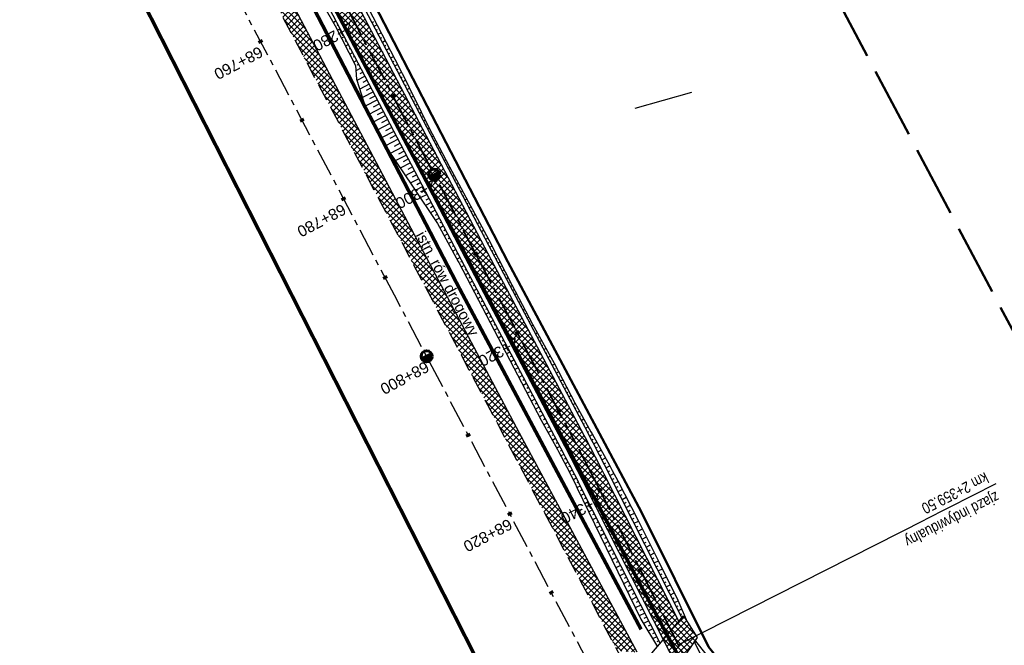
# Model space of a CAD drawing. Header units: metres. Extents: x 7529615 to 7533751, y 5721195 to 5727898.
# Tile 63 of 138: x 7530743 to 7530853, y 5725713 to 5725784. Entities that reach past the tile are written whole.
import ezdxf

# ---------------------------------------------------------------- set-up
doc = ezdxf.new("R2010")
doc.units = ezdxf.units.M
for name, pattern in [('CENTER', [50.8, 31.75, -6.35, 6.35, -6.35]), ('CENTER2', [28.575, 19.05, -3.175, 3.175, -3.175]), ('HIDDEN', [9.525, 6.35, -3.175]), ('L_0_09', [2.5, 2, -0.5])]:
    doc.linetypes.add(name, pattern=pattern)
for name, color, linetype in [('C-DROGI-SYTUACJA-ETYKIETY', 7, 'Continuous'), ('D-hatch-pobocza', 131, 'Continuous'), ('D-hatch-zjazdy-BA', 244, 'Continuous'), ('D-pobocza', 60, 'Continuous'), ('D-rowy', 160, 'Continuous'), ('D-skarpa', 2, 'Continuous'), ('D-skarpa-kreskowanie', 2, 'Continuous')]:
    doc.layers.add(name, color=color, linetype=linetype)
for name, color, linetype, lineweight, true_color in [('D-hatch-ciag-pieszo-rowerowy', 7, 'Continuous', 13, 0xff9f80), ('D-linia-podzialowa-ZRID', 7, 'Continuous', 50, 0x40ff00), ('D-podzialy-dzialek-etap-III', 7, 'Continuous', 30, 0xff0040), ('zakres-mdcp', 7, 'L_0_09', 50, 0xff05ff)]:
    doc.layers.add(name, color=color, linetype=linetype, lineweight=lineweight, true_color=true_color)
for name, color, linetype, lineweight in [('D-krawędzie', 3, 'Continuous', 30), ('D-obrzeża', 2, 'Continuous', 30), ('D-opisy', 2, 'Continuous', 30), ('D-oś', 2, 'CENTER', 30), ('D-pas-drogowy', 7, 'HIDDEN', 50), ('D-zjazdy', 202, 'Continuous', 30), ('D-zjazdy-opis', 202, 'Continuous', 30)]:
    doc.layers.add(name, color=color, linetype=linetype, lineweight=lineweight)
doc.layers.add('poprzeczki', color=7, linetype='Continuous', true_color=0x0000c7)
doc.styles.add('2mm08', font='arial.ttf', dxfattribs={"width": 0.8})
doc.styles.get("Standard").update_dxf_attribs({"font": 'arial.ttf'})
pattern_1 = [(45, (0, 0), (-0.33675960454, 0.33675960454), []), (135, (0, 0), (-0.33675960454, -0.33675960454), [])]

# ---------------------------------------------------------------- blocks, each defined once
blk = doc.blocks.new('kilometraz')
at = {"linetype": 'ByBlock', "lineweight": -2}
blk.add_hatch(color=0, dxfattribs=at).paths.add_polyline_path([(0, -0.28125, 0.41421356), (0.28125, 0, 0.41421356), (0, 0.28125)])
at = {"color": 0, "linetype": 'ByBlock', "lineweight": -2}
blk.add_line((0, 0.28125), (0, -0.28125), dxfattribs=at)
blk.add_circle((0, 0), 0.28125, dxfattribs=at)
blk = doc.blocks.new('AeccTickLine')
at = {"color": 0, "linetype": 'ByBlock', "lineweight": -2}
blk.add_line((0, 1), (0, -1), dxfattribs=at)

msp = doc.modelspace()

# ---------------------------------------------------------------- hatches: boundary and pattern name
at = {"layer": 'D-hatch-ciag-pieszo-rowerowy'}
h = msp.add_hatch(dxfattribs=at)
h.set_pattern_fill('ANSI37', color=256, scale=0.15, style=0)
h.set_pattern_definition(pattern_1)
edge = h.paths.add_edge_path()
edge.add_line((7530776.607, 5725790.321), (7530759.629, 5725822.461))
edge.add_line((7530759.629, 5725822.461), (7530758.52, 5725821.884))
edge.add_line((7530758.52, 5725821.884), (7530775.501, 5725789.739))
edge.add_line((7530775.501, 5725789.739), (7530792.729, 5725756.833))
edge.add_line((7530792.729, 5725756.833), (7530803.873, 5725735.729))
edge.add_arc((7530538.588, 5725595.643), 300, 26.89726, 27.8367, ccw=False)
edge.add_line((7530806.134, 5725731.361), (7530814.971, 5725713.941))
edge.add_line((7530814.971, 5725713.941), (7530815.845, 5725714.98))
edge.add_line((7530815.845, 5725714.98), (7530807.239, 5725731.945))
edge.add_arc((7530539.694, 5725596.227), 300, 26.89728, 27.8367)
edge.add_line((7530804.978, 5725736.313), (7530793.835, 5725757.415))
edge.add_line((7530793.835, 5725757.415), (7530776.607, 5725790.321))
edge = h.paths.add_edge_path()
edge.add_line((7530816.037, 5725715.208), (7530816.72, 5725716.019))
edge.add_line((7530816.72, 5725716.019), (7530808.345, 5725732.528))
edge.add_arc((7530540.799, 5725596.81), 300, 26.89731, 27.8367)
edge.add_line((7530806.084, 5725736.896), (7530794.941, 5725757.997))
edge.add_line((7530794.941, 5725757.997), (7530777.714, 5725790.903))
edge.add_line((7530777.714, 5725790.903), (7530760.738, 5725823.038))
edge.add_line((7530760.738, 5725823.038), (7530759.629, 5725822.461))
edge.add_line((7530759.629, 5725822.461), (7530776.607, 5725790.321))
edge.add_line((7530776.607, 5725790.321), (7530793.835, 5725757.415))
edge.add_line((7530793.835, 5725757.415), (7530804.978, 5725736.313))
edge.add_arc((7530539.694, 5725596.227), 300, 26.89728, 27.8367, ccw=False)
edge.add_line((7530807.239, 5725731.945), (7530815.845, 5725714.98))
edge.add_line((7530815.845, 5725714.98), (7530816.037, 5725715.208))
at = {"layer": 'D-hatch-pobocza'}
h = msp.add_hatch(dxfattribs=at)
h.set_pattern_fill('ANSI37', color=256, scale=0.15, style=0)
h.set_pattern_definition(pattern_1)
h.paths.add_polyline_path([(7530720.98, 5725884.44), (7530708.37, 5725908.34), (7530695.8, 5725932.28), (7530687.36, 5725949.02), (7530675.51, 5725970.87), (7530663.29, 5725994.02), (7530649.63, 5726020.19), (7530635.9, 5726046.17), (7530600.685, 5726114.059), (7530599.743, 5726113.515), (7530641.555, 5726032.008), (7530660.961, 5725995.07), (7530689.128, 5725941.54), (7530707.336, 5725907.032), (7530725.256, 5725873.093), (7530743.97, 5725837.654), (7530770.527, 5725787.119), (7530787.864, 5725754.267), (7530809.813, 5725712.702), (7530812.028, 5725712.541), (7530798.84, 5725737.15), (7530787.35, 5725758.8), (7530776.05, 5725780.2), (7530760.43, 5725809.79), (7530749.22, 5725830.63), (7530733.52, 5725861.06)])
at = {"layer": 'D-hatch-zjazdy-BA'}
h = msp.add_hatch(dxfattribs=at)
h.set_pattern_fill('ANSI37', color=256, scale=0.15, style=0)
h.set_pattern_definition(pattern_1)
h.paths.add_polyline_path([(7530817.229, 5725716.623), (7530814.971, 5725713.941), (7530816.527, 5725710.873), (7530818.77, 5725714.21)])

# ---------------------------------------------------------------- linework, layer by layer
at = {"layer": 'D-krawędzie', "linetype": 'HIDDEN', "ltscale": 0.3, "flags": 128}
msp.add_lwpolyline([(7530572.01, 5726166.06), (7530620.381, 5726072.761), (7530641.555, 5726032.008), (7530660.961, 5725995.07), (7530689.128, 5725941.54), (7530707.336, 5725907.032), (7530725.256, 5725873.093), (7530743.97, 5725837.654), (7530770.527, 5725787.119), (7530787.864, 5725754.267), (7530809.898, 5725712.542), (7530824.739, 5725684.389), (7530840.856, 5725653.693), (7530860.675, 5725616.154), (7530865.283, 5725607.394), (7530878.05, 5725583.08), (7530918.172, 5725507.178), (7530950.163, 5725446.305), (7530993.419, 5725364.265), (7531022.766, 5725308.719), (7531053.81, 5725249.872), (7531081.166, 5725197.875), (7531103.902, 5725154.541), (7531128.123, 5725108.448), (7531149.3, 5725068.25), (7531167.38, 5725033.767), (7531197.165, 5724976.988), (7531228.151, 5724918.034), (7531253.153, 5724870.491), (7531286.796, 5724806.654), (7531306.74, 5724768.665), (7531335.094, 5724714.652), (7531357.319, 5724672.439), (7531373.645, 5724641.454), (7531392.162, 5724605.999), (7531418.48, 5724555.853), (7531439.727, 5724515.582), (7531468.399, 5724461.077), (7531491.782, 5724416.528), (7531531.99, 5724339.833), (7531557.227, 5724291.659), (7531569.852, 5724267.577), (7531591.376, 5724226.548), (7531610.004, 5724191.103), (7531616.883, 5724177.999), (7531629.985, 5724153.025), (7531641.007, 5724132.022), (7531664.906, 5724087.617), (7531677.644, 5724064.786), (7531683.112, 5724054.988), (7531686.753, 5724048.18), (7531695.448, 5724031.697), (7531703.749, 5724015.917), (7531709.214, 5724005.514), (7531719.389, 5723986.147), (7531726.295, 5723973), (7531732.741, 5723960.736), (7531735.13, 5723956.19)], dxfattribs=at)
at = {"layer": 'D-linia-podzialowa-ZRID', "color": 12, "ltscale": 15, "true_color": 0xc70000}
msp.add_lwpolyline([(7530735.223, 5725875.667), (7530752.504, 5725842.155), (7530778.311, 5725793.501), (7530797.5, 5725756.382), (7530812.519, 5725728.289), (7530820.039, 5725713.16), (7530822.422, 5725710.194), (7530833.155, 5725688.801), (7530849.629, 5725656.159), (7530867.983, 5725621.964), (7530872.63, 5725612.888), (7530880.354, 5725597.595), (7530883.839, 5725593.389), (7530891.782, 5725587.763), (7530895.039, 5725584.281), (7530897.034, 5725580.941), (7530900.952, 5725579.946), (7530904.81, 5725571.977)], dxfattribs=at)
at = {"layer": 'D-obrzeża'}
for points in [[(7530816.72, 5725716.019), (7530808.345, 5725732.528, 0.0040989), (7530806.084, 5725736.896), (7530794.941, 5725757.997), (7530777.714, 5725790.903), (7530751.046, 5725841.385), (7530732.331, 5725876.827), (7530714.412, 5725910.765), (7530696.206, 5725945.269), (7530668.046, 5725998.784), (7530664.91, 5726005.014, 0.0051496), (7530662.075, 5726010.504), (7530653.608, 5726026.493, -0.0051496), (7530650.772, 5726031.983), (7530642.155, 5726049.099), (7530627.426, 5726076.939), (7530607.073, 5726115.582, 0.0171909), (7530603.662, 5726121.551), (7530600.461, 5726126.731, -0.2231736), (7530600.17, 5726129.266), (7530602.624, 5726136.556), (7530601.532, 5726138.658)], [(7530597.423, 5726127.912, 0.123992), (7530598.087, 5726125.817), (7530601.49, 5726120.31, -0.0171909), (7530604.901, 5726114.341), (7530625.206, 5726075.789), (7530639.927, 5726047.965), (7530648.54, 5726030.859, 0.0051496), (7530651.375, 5726025.369), (7530659.842, 5726009.38, -0.0051496), (7530662.677, 5726003.89), (7530665.83, 5725997.628), (7530693.994, 5725944.104), (7530712.201, 5725909.598), (7530730.12, 5725875.66), (7530748.836, 5725840.217), (7530775.501, 5725789.739), (7530792.729, 5725756.833), (7530803.873, 5725735.729, -0.0040991), (7530806.134, 5725731.361), (7530819.007, 5725705.983)]]:
    msp.add_lwpolyline(points, format="xyb", dxfattribs=at)
at = {"layer": 'D-oś', "ltscale": 0.1}
msp.add_lwpolyline([(7530915.075, 5725505.546), (7530874.954, 5725581.449), (7530862.185, 5725605.765), (7530857.579, 5725614.523), (7530837.759, 5725652.063), (7530821.642, 5725682.76), (7530806.803, 5725710.907), (7530784.769, 5725752.633), (7530767.43, 5725785.489), (7530740.873, 5725836.023), (7530722.161, 5725871.458), (7530704.24, 5725905.399), (7530686.032, 5725939.909), (7530657.862, 5725993.442), (7530638.453, 5726030.387), (7530594.845, 5726110.895), (7530594.845, 5726110.895), (7530594.845, 5726110.895), (7530540.21, 5726214.45)], dxfattribs=at)
at = {"layer": 'D-oś', "linetype": 'CENTER2', "lineweight": 35, "ltscale": 0.2}
msp.add_lwpolyline([(7530731.225, 5725876.244), (7530749.941, 5725840.801), (7530776.607, 5725790.321), (7530793.835, 5725757.415), (7530804.978, 5725736.313, -0.004099), (7530807.239, 5725731.945), (7530820.113, 5725706.566), (7530830.27, 5725687.299), (7530846.387, 5725656.605), (7530866.204, 5725619.068), (7530877.76, 5725597.076, 0.1335356), (7530884.909, 5725589.392), (7530887.484, 5725587.792, -0.1336076), (7530894.636, 5725580.102), (7530904.4, 5725561.506, -0.1127731)], format="xyb", dxfattribs=at)
at = {"layer": 'D-pas-drogowy', "ltscale": 0.2, "flags": 128}
msp.add_lwpolyline([(7531633.019, 5724182.834, 0.4, 0.4, 0), (7531617.559, 5724211.608, 0.4, 0.4, 0), (7531566.784, 5724302.736, 0.4, 0.4, 0), (7531538.419, 5724356.47, 0.4, 0.4, 0), (7531526.32, 5724379.39, 0.4, 0.4, 0), (7531516.102, 5724393.607, 0.4, 0.4, 0.0014851), (7531513.78, 5724396.838, 0.4, 0.4, 0), (7531501.87, 5724413.41, 0.4, 0.4, 0), (7531474.926, 5724464.508, 0.4, 0.4, 0), (7531446.2, 5724518.992, 0.4, 0.4, 0), (7531424.962, 5724559.262, 0.4, 0.4, 0), (7531398.444, 5724609.566, 0.4, 0.4, 0), (7531379.647, 5724645.216, 0.4, 0.4, 0), (7531365.23, 5724672.56, 0.4, 0.4, 0), (7531341.306, 5724717.915, 0.4, 0.4, 0), (7531312.9, 5724771.789, 0.4, 0.4, 0), (7531292.591, 5724810.307, 0.4, 0.4, 0), (7531259.392, 5724873.271, 0.4, 0.4, 0), (7531233.74, 5724921.923, 0.4, 0.4, 0), (7531203.073, 5724980.092, 0.4, 0.4, 0), (7531173.471, 5725036.225, 0.4, 0.4, 0), (7531168.27, 5725046.09, 0.4, 0.4, 0), (7531172.29, 5725062.58, 0.4, 0.4, 0), (7531166.31, 5725074.58, 0.4, 0.4, 0), (7531150.32, 5725079.6, 0.4, 0.4, 0), (7531141.5, 5725096.43, 0.4, 0.4, 0), (7531109.312, 5725157.814, 0.4, 0.4, 0), (7531086.641, 5725201.048, 0.4, 0.4, 0), (7531059.198, 5725253.384, 0.4, 0.4, 0), (7531028.207, 5725312.489, 0.4, 0.4, 0), (7530999.105, 5725367.99, 0.4, 0.4, 0), (7530956.248, 5725449.725, 0.4, 0.4, 0), (7530924.398, 5725510.464, 0.4, 0.4, 0), (7530897.51, 5725561.74, 0.4, 0.4, 0), (7530894.46, 5725566.14, 0.4, 0.4, 0), (7530892.16, 5725570.49, 0.4, 0.4, 0), (7530869.363, 5725613.307, 0.4, 0.4, 0), (7530861.694, 5725627.705, 0.4, 0.4, 0), (7530852.74, 5725644.52, 0.4, 0.4, 0), (7530831.51, 5725684.2, 0.4, 0.4, 0), (7530811.13, 5725722.52, 0.4, 0.4, 0), (7530792.348, 5725757.941, 0.4, 0.4, 0), (7530768.03, 5725803.8, 0.4, 0.4, 0), (7530748.769, 5725840.179, 0.4, 0.4, 0), (7530727.7, 5725879.97, 0.4, 0.4, 0), (7530712.098, 5725909.545, 0.4, 0.4, 0), (7530693.644, 5725944.645, 0.4, 0.4, 0), (7530665.702, 5725997.539, 0.4, 0.4, 0), (7530641.76, 5726042.88, 0.4, 0.4, 0), (7530616.5, 5726091.48, 0.4, 0.4, 0), (7530604.628, 5726114.32, 0.4, 0.4, -0.0077628), (7530602.5, 5726118.43, 0.4, 0.4, 0), (7530603.992, 5726123.395, 0.4, 0.4, 0), (7530606.53, 5726131.84, 0.4, 0.4, 0), (7530603.27, 5726136.83, 0.4, 0.4, 0), (7530593.776, 5726151.369, 0.4, 0.4, 0), (7530590.203, 5726156.84, 0.4, 0.4, 0), (7530583.3, 5726167.41, 0.4, 0.4, 0), (7530580.578, 5726170.428, 0.4, 0.4, 0), (7530575.85, 5726175.67, 0.4, 0.4, 0), (7530569.01, 5726186.66, 0.4, 0.4, 0), (7530562.555, 5726199.189, 0.4, 0.4, 0), (7530555.67, 5726211.39, 0.4, 0.4, 0), (7530548.29, 5726224.23, 0.4, 0.4, 0), (7530540.58, 5726237.71, 0.4, 0.4, 0), (7530532.68, 5726252.65, 0.4, 0.4, 0), (7530524.06, 5726269.35, 0.4, 0.4, 0), (7530502.82, 5726309.91, 0.4, 0.4, 0), (7530488.83, 5726336.63, 0.4, 0.4, 0), (7530466.03, 5726380.16, 0.4, 0.4, 0), (7530438.47, 5726432.77, 0.4, 0.4, 0), (7530424.53, 5726459.09, 0.4, 0.4, 0), (7530401.63, 5726502.97, 0.4, 0.4, 0), (7530383.38, 5726538.06, 0.4, 0.4, 0), (7530353.97, 5726593.52, 0.4, 0.4, 0), (7530338.47, 5726622.74, 0.4, 0.4, 0), (7530322.01, 5726653.88, 0.4, 0.4, 0), (7530297.54, 5726700.33, 0.4, 0.4, 0), (7530287.38, 5726719.6, 0.4, 0.4, 0), (7530285.95, 5726722.316, 0.4, 0.4, 0), (7530280.26, 5726733.12, 0.4, 0.4, 0), (7530266.73, 5726758.74, 0.4, 0.4, 0), (7530260.42, 5726770.47, 0.4, 0.4, 0), (7530253.25, 5726783.82, 0.4, 0.4, 0), (7530244.95, 5726799.33, 0.4, 0.4, 0), (7530239.39, 5726808.49, 0.4, 0.4, 0), (7530238.29, 5726807.9, 0.4, 0.4, 0), (7530218.11, 5726850.67, 0.4, 0.4, 0), (7530175.907, 5726928.168, 0.4, 0.4, 0), (7530096.68, 5727076.15, 0.4, 0.4, 0), (7530094.68, 5727079.89, 0.4, 0.4, 0), (7530064.597, 5727135.523, 0.4, 0.4, 0), (7530046.731, 5727168.892, 0.4, 0.4, 0), (7530025.803, 5727208.461, 0.4, 0.4, 0), (7530012.847, 5727232.979, 0.4, 0.4, 0), (7529994.15, 5727268.45, 0.4, 0.4, 0), (7529981.671, 5727291.93, 0.4, 0.4, 0), (7529949.89, 5727351.73, 0.4, 0.4, 0), (7529924.75, 5727399.03, 0.4, 0.4, 0), (7529915.516, 5727417.1, 0.4, 0.4, 0), (7529885.83, 5727475.19, 0.4, 0.4, 0), (7529862.56, 5727519.97, 0.4, 0.4, 0), (7529852.985, 5727538.191, 0.4, 0.4, 0), (7529836.513, 5727569.511, 0.4, 0.4, 0), (7529815.369, 5727609.141, 0.4, 0.4, 0), (7529792.795, 5727651.247, 0.4, 0.4, 0), (7529774.199, 5727685.858, 0.4, 0.4, 0), (7529746.966, 5727736.059, 0.4, 0.4, 0), (7529733.92, 5727757.62, 0.4, 0.4, 0), (7529708.607, 5727806.389, 0.4, 0.4, 0), (7529688.492, 5727796.345, 0.4, 0.4, 0), (7529723.55, 5727729.88, 0.4, 0.4, 0), (7529725.42, 5727730.2, 0.4, 0.4, 0), (7529735.38, 5727711.28, 0.4, 0.4, 0), (7529739.21, 5727707.77, 0.4, 0.4, 0), (7529753.31, 5727681.13, 0.4, 0.4, 0), (7529755.178, 5727682.114, 0.4, 0.4, 0), (7529792.102, 5727611.923, 0.4, 0.4, 0), (7529811.741, 5727574.662, 0.4, 0.4, 0), (7529835.194, 5727530.193, 0.4, 0.4, 0), (7529857.56, 5727487.787, 0.4, 0.4, 0), (7529875.155, 5727454.426, 0.4, 0.4, 0), (7529890.63, 5727425.131, 0.4, 0.4, 0), (7529900.671, 5727406.159, 0.4, 0.4, 0), (7529953.284, 5727306.747, 0.4, 0.4, 0), (7529983.208, 5727250.207, 0.4, 0.4, 0), (7530015.379, 5727189.42, 0.4, 0.4, 0), (7530062.319, 5727099.625, 0.4, 0.4, 0), (7530100.06, 5727027.16, 0.4, 0.4, 0), (7530105.06, 5727018.32, 0.4, 0.4, 0), (7530143.175, 5726945.066, 0.4, 0.4, 0), (7530170.547, 5726892.961, 0.4, 0.4, 0), (7530195.92, 5726850.75, 0.4, 0.4, 0), (7530194.71, 5726849.15, 0.4, 0.4, 0), (7530197.22, 5726845.06, 0.4, 0.4, 0), (7530254.03, 5726738.21, 0.4, 0.4, 0), (7530261.371, 5726724.163, 0.4, 0.4, 0), (7530281.54, 5726685.57, 0.4, 0.4, 0), (7530289.214, 5726671.967, 0.4, 0.4, 0), (7530300.51, 5726651.778, 0.4, 0.4, 0), (7530303.939, 5726645.168, 0.4, 0.4, 0), (7530334.708, 5726583.665, 0.4, 0.4, 0), (7530397.759, 5726458.5, 0.4, 0.4, 0), (7530450.41, 5726357.28, 0.4, 0.4, 0), (7530482.4, 5726303.41, 0.4, 0.4, 0), (7530483.688, 5726301.003, 0.4, 0.4, 0), (7530491.35, 5726283.94, 0.4, 0.4, 0), (7530512.67, 5726243.78, 0.4, 0.4, 0), (7530529.43, 5726209.46, 0.4, 0.4, 0), (7530571.29, 5726130.56, 0.4, 0.4, 0), (7530581.28, 5726107.21, 0.4, 0.4, 0), (7530591.16, 5726088.44, 0.4, 0.4, 0), (7530597.42, 5726080.68, 0.4, 0.4, 0), (7530607.21, 5726063.51, 0.4, 0.4, 0), (7530610.82, 5726061.93, 0.4, 0.4, 0), (7530634.935, 5726016.147, 0.4, 0.4, 0), (7530642.914, 5726001.078, 0.4, 0.4, 0), (7530695.12, 5725902.09, 0.4, 0.4, 0), (7530708.718, 5725876.303, 0.4, 0.4, 0), (7530755.54, 5725787.51, 0.4, 0.4, 0), (7530802.56, 5725694.925, 0.4, 0.4, 0), (7530840.085, 5725624.059, 0.4, 0.4, 0), (7530865.243, 5725577.494, 0.4, 0.4, 0), (7530914.557, 5725484.684, 0.4, 0.4, 0), (7530964.182, 5725390.836, 0.4, 0.4, 0), (7531008.007, 5725307.954, 0.4, 0.4, 0), (7531059.253, 5725211.041, 0.4, 0.4, 0), (7531127.66, 5725081.67, 0.4, 0.4, 0), (7531345.12, 5724669.94, 0.4, 0.4, 0), (7531388.464, 5724586.93, 0.4, 0.4, 0), (7531412.35, 5724541.183, 0.4, 0.4, 0), (7531482.09, 5724407.62, 0.4, 0.4, 0), (7531504.02, 5724366.79, 0.4, 0.4, 0), (7531519.374, 5724337.52, 0.4, 0.4, 0), (7531563.749, 5724252.932, 0.4, 0.4, 0), (7531602.175, 5724179.681, 0.4, 0.4, 0), (7531619.177, 5724147.204, 0.4, 0.4, 0), (7531625.038, 5724135.635, 0.4, 0.4, 0), (7531656.796, 5724073.316, 0.4, 0.4, 0), (7531675.12, 5724037.36, 0.4, 0.4, 0), (7531682.71, 5724022.92, 0.4, 0.4, 0), (7531705.565, 5723979.811, 0.4, 0.4, 0), (7531736.606, 5723921.262, 0.4, 0.4, 0), (7531750.46, 5723895.13, 0.4, 0.4, 0), (7531740.77, 5723886.56, 0.4, 0.4, 0), (7531732.86, 5723885, 0.4, 0.4, 0), (7531722.18, 5723887.77, 0.4, 0.4, 0), (7531729.87, 5723862.17, 0.4, 0.4, 0), (7531742.92, 5723861.93, 0.4, 0.4, 0), (7531763.71, 5723859.52, 0.4, 0.4, 0), (7531768.42, 5723854.12, 0.4, 0.4, 0), (7531787.42, 5723817.97, 0.4, 0.4, 0), (7531795.57, 5723809.82, 0.4, 0.4, 0), (7531816.347, 5723819.85, 0.4, 0.4, 0), (7531816.347, 5723819.85, 0.4, 0.4, 0), (7531805.06, 5723843.23, 0.4, 0.4, 0), (7531803.61, 5723886.23, 0.4, 0.4, 0), (7531803.61, 5723886.23, 0.4, 0.4, 0), (7531780.08, 5723929.25, 0.4, 0.4, 0), (7531758.69, 5723936.76, 0.4, 0.4, 0), (7531749.359, 5723946.412, 0.4, 0.4, 0), (7531742.71, 5723953.29, 0.4, 0.4, 0), (7531735.177, 5723967.878, 0.4, 0.4, 0), (7531722.37, 5723992.68, 0.4, 0.4, 0), (7531705.042, 5724030.886, 0.4, 0.4, 0), (7531699.47, 5724043.17, 0.4, 0.4, 0), (7531692.69, 5724058.11, 0.4, 0.4, 0), (7531679.672, 5724084.017, 0.4, 0.4, 0), (7531674.55, 5724094.21, 0.4, 0.4, 0), (7531666.633, 5724114.003, 0.4, 0.4, 0), (7531649, 5724153.82, 0.4, 0.4, 0), (7531641.49, 5724149.34, 0.4, 0.4, 0), (7531626.04, 5724179.34, 0.4, 0.4, 0), (7531633.03, 5724182.84, 0, 0, 0)], format="xyseb", dxfattribs=at)
at = {"layer": 'D-pobocza'}
for points in [[(7530817.069, 5725716.434), (7530808.787, 5725732.762, 0.0040989), (7530806.526, 5725737.13), (7530795.384, 5725758.23), (7530778.156, 5725791.136), (7530751.489, 5725841.618), (7530732.773, 5725877.061), (7530714.854, 5725910.998), (7530696.648, 5725945.502), (7530668.49, 5725999.015), (7530665.357, 5726005.239, 0.0051496), (7530662.521, 5726010.729), (7530654.054, 5726026.718, -0.0051496), (7530651.219, 5726032.208), (7530642.601, 5726049.326), (7530627.87, 5726077.169), (7530607.515, 5726115.815, 0.0171909), (7530604.087, 5726121.814), (7530600.886, 5726126.994, -0.0952056), (7530600.551, 5726127.876)], [(7530602.007, 5726118.49, -0.012618), (7530604.459, 5726114.108), (7530624.762, 5726075.559), (7530639.482, 5726047.738), (7530648.093, 5726030.634, 0.0051496), (7530650.928, 5726025.144), (7530659.395, 5726009.155, -0.0051496), (7530662.231, 5726003.665), (7530665.386, 5725997.397), (7530693.552, 5725943.871), (7530711.758, 5725909.365), (7530729.678, 5725875.427), (7530748.394, 5725839.984), (7530775.058, 5725789.507), (7530792.286, 5725756.601), (7530803.431, 5725735.496, -0.0040992), (7530805.692, 5725731.127), (7530814.621, 5725713.526)]]:
    msp.add_lwpolyline(points, format="xyb", dxfattribs=at)
for points in [[(7530798.84, 5725737.15), (7530787.35, 5725758.8), (7530776.05, 5725780.2), (7530760.43, 5725809.79), (7530749.22, 5725830.63), (7530733.52, 5725861.06), (7530720.98, 5725884.44), (7530708.37, 5725908.34), (7530695.8, 5725932.28), (7530687.36, 5725949.02), (7530675.51, 5725970.87), (7530663.29, 5725994.02), (7530649.63, 5726020.19), (7530635.9, 5726046.17), (7530600.685, 5726114.059), (7530599.743, 5726113.515)], [(7530812.028, 5725712.541), (7530798.84, 5725737.15)], [(7530821.661, 5725707.382), (7530818.444, 5725713.725)]]:
    msp.add_lwpolyline(points, dxfattribs=at)
at = {"layer": 'D-podzialy-dzialek-etap-III'}
msp.add_lwpolyline([(7530811.826, 5725773.648), (7530818.185, 5725775.448)], dxfattribs=at)
at = {"layer": 'D-rowy', "linetype": 'HIDDEN', "ltscale": 0.1, "const_width": 0.4, "flags": 128}
msp.add_lwpolyline([(7530812.482, 5725715.105), (7530791.995, 5725753.555), (7530762.299, 5725810.645)], dxfattribs=at)
at = {"layer": 'D-skarpa', "linetype": 'Continuous'}
msp.add_lwpolyline([(7530751.841, 5725841.804, 0.0002369), (7530777.323, 5725793.793)], format="xyb", dxfattribs=at)
for points in [[(7530775.651, 5725787.264), (7530778.123, 5725782.914), (7530780.394, 5725778.46), (7530780.522, 5725776.91), (7530781.609, 5725773.509), (7530781.633, 5725773.464), (7530783.066, 5725770.761), (7530783.986, 5725769.053), (7530786.791, 5725764.877), (7530789.617, 5725760.713), (7530791.948, 5725756.427), (7530792.007, 5725756.312), (7530801.274, 5725738.588), (7530803.075, 5725735.307), (7530803.198, 5725735.083), (7530804.136, 5725733.333), (7530805.027, 5725731.558), (7530805.315, 5725730.968), (7530812.442, 5725716.263), (7530814.308, 5725713.154)], [(7530781.845, 5725784.863), (7530784.814, 5725779.157), (7530786.411, 5725776.024), (7530786.434, 5725775.978), (7530787.781, 5725773.229), (7530788.621, 5725771.48), (7530790.941, 5725767.05), (7530795.64, 5725758.36), (7530795.695, 5725758.26), (7530797.975, 5725753.809), (7530800.284, 5725749.374), (7530802.698, 5725744.995), (7530805.027, 5725740.57), (7530806.854, 5725737.303), (7530806.981, 5725737.077), (7530807.957, 5725735.314), (7530808.923, 5725733.545), (7530809.239, 5725732.959), (7530809.874, 5725731.779), (7530812.167, 5725727.336), (7530814.396, 5725722.86), (7530816.627, 5725718.386), (7530817.666, 5725715.939)], [(7530818.543, 5725713.872), (7530818.586, 5725713.773), (7530821.785, 5725709.789)]]:
    msp.add_lwpolyline(points, dxfattribs=at)
at = {"layer": 'D-skarpa-kreskowanie', "linetype": 'Continuous'}
for p, q in [((7530778.229, 5725783.451, 107.935), (7530777.912, 5725783.285, 107.697)), ((7530782.264, 5725783.29, 108.089), (7530782.421, 5725783.372, 107.971)), ((7530778.461, 5725783.008, 107.941), (7530778.309, 5725782.928, 107.827)), ((7530778.693, 5725782.565, 107.947), (7530778.383, 5725782.403, 107.714)), ((7530778.925, 5725782.122, 107.953), (7530778.768, 5725782.04, 107.835)), ((7530782.496, 5725782.847, 108.095), (7530782.809, 5725783.011, 107.859)), ((7530782.728, 5725782.404, 108.101), (7530782.884, 5725782.485, 107.983)), ((7530782.96, 5725781.961, 108.106), (7530783.27, 5725782.124, 107.873)), ((7530779.157, 5725781.679, 107.959), (7530778.838, 5725781.512, 107.719)), ((7530779.388, 5725781.236, 107.965), (7530779.227, 5725781.151, 107.843)), ((7530783.191, 5725781.518, 108.112), (7530783.346, 5725781.599, 107.996)), ((7530783.423, 5725781.075, 108.118), (7530783.732, 5725781.237, 107.886)), ((7530779.62, 5725780.793, 107.97), (7530779.292, 5725780.621, 107.723)), ((7530779.852, 5725780.35, 107.976), (7530779.686, 5725780.263, 107.851)), ((7530780.084, 5725779.907, 107.982), (7530779.746, 5725779.73, 107.728)), ((7530783.655, 5725780.632, 108.124), (7530783.809, 5725780.712, 108.008)), ((7530783.887, 5725780.189, 108.13), (7530784.194, 5725780.349, 107.899)), ((7530784.119, 5725779.746, 108.136), (7530784.272, 5725779.826, 108.021)), ((7530780.316, 5725779.464, 107.988), (7530780.145, 5725779.374, 107.859)), ((7530780.548, 5725779.021, 107.994), (7530780.201, 5725778.839, 107.732)), ((7530784.351, 5725779.303, 108.142), (7530784.655, 5725779.462, 107.913)), ((7530784.583, 5725778.86, 108.147), (7530784.734, 5725778.939, 108.033)), ((7530781.012, 5725778.135, 108.006), (7530780.445, 5725777.839, 107.579)), ((7530780.78, 5725778.578, 108), (7530780.59, 5725778.479, 107.857)), ((7530781.244, 5725777.692, 108.011), (7530780.867, 5725777.495, 107.728)), ((7530784.815, 5725778.417, 108.149), (7530785.112, 5725778.573, 107.926)), ((7530785.047, 5725777.974, 108.152), (7530785.193, 5725778.051, 108.042)), ((7530785.279, 5725777.531, 108.155), (7530785.566, 5725777.682, 107.939)), ((7530781.476, 5725777.249, 108.016), (7530780.566, 5725776.773, 107.332)), ((7530781.708, 5725776.806, 108.019), (7530781.214, 5725776.548, 107.648)), ((7530785.511, 5725777.088, 108.158), (7530785.652, 5725777.162, 108.052)), ((7530785.742, 5725776.645, 108.161), (7530786.02, 5725776.791, 107.952)), ((7530781.939, 5725776.363, 108.022), (7530780.875, 5725775.806, 107.221)), ((7530782.403, 5725775.477, 108.028), (7530781.184, 5725774.839, 107.111)), ((7530782.171, 5725775.92, 108.025), (7530781.6, 5725775.621, 107.596)), ((7530785.974, 5725776.202, 108.164), (7530786.111, 5725776.274, 108.061)), ((7530786.206, 5725775.759, 108.166), (7530786.473, 5725775.899, 107.965)), ((7530786.438, 5725775.316, 108.163), (7530786.566, 5725775.383, 108.067)), ((7530782.867, 5725774.591, 108.034), (7530781.493, 5725773.872, 107)), ((7530782.635, 5725775.034, 108.031), (7530781.987, 5725774.695, 107.543)), ((7530786.67, 5725774.873, 108.161), (7530786.913, 5725775.001, 107.978)), ((7530786.902, 5725774.43, 108.158), (7530787.017, 5725774.491, 108.071)), ((7530783.331, 5725773.706, 108.033), (7530781.901, 5725772.957, 106.958)), ((7530783.099, 5725774.148, 108.036), (7530782.383, 5725773.774, 107.497)), ((7530783.563, 5725773.263, 108.031), (7530782.849, 5725772.889, 107.494)), ((7530787.134, 5725773.988, 108.155), (7530787.353, 5725774.102, 107.99)), ((7530787.366, 5725773.545, 108.153), (7530787.469, 5725773.599, 108.075)), ((7530787.598, 5725773.102, 108.15), (7530787.793, 5725773.204, 108.003)), ((7530783.795, 5725772.82, 108.028), (7530782.37, 5725772.074, 106.956)), ((7530784.027, 5725772.377, 108.025), (7530783.315, 5725772.004, 107.49)), ((7530787.83, 5725772.659, 108.145), (7530787.92, 5725772.706, 108.077)), ((7530788.062, 5725772.216, 108.139), (7530788.226, 5725772.302, 108.016)), ((7530784.259, 5725771.934, 108.023), (7530782.838, 5725771.19, 106.954)), ((7530784.722, 5725771.048, 108.015), (7530783.31, 5725770.308, 106.952)), ((7530784.49, 5725771.491, 108.02), (7530783.782, 5725771.12, 107.486)), ((7530788.294, 5725771.773, 108.134), (7530788.368, 5725771.812, 108.078)), ((7530788.525, 5725771.33, 108.129), (7530788.662, 5725771.401, 108.026)), ((7530785.186, 5725770.162, 108.004), (7530783.784, 5725769.428, 106.949)), ((7530784.954, 5725770.605, 108.01), (7530784.25, 5725770.236, 107.48)), ((7530788.757, 5725770.887, 108.124), (7530788.826, 5725770.923, 108.072)), ((7530788.989, 5725770.444, 108.119), (7530789.126, 5725770.516, 108.016)), ((7530789.221, 5725770.001, 108.114), (7530789.29, 5725770.037, 108.062)), ((7530785.65, 5725769.276, 107.994), (7530784.308, 5725768.573, 106.984)), ((7530785.418, 5725769.719, 107.999), (7530784.723, 5725769.355, 107.476)), ((7530785.882, 5725768.833, 107.989), (7530785.235, 5725768.494, 107.502)), ((7530789.453, 5725769.558, 108.108), (7530789.59, 5725769.63, 108.005)), ((7530789.685, 5725769.115, 108.103), (7530789.754, 5725769.151, 108.052)), ((7530789.917, 5725768.672, 108.098), (7530790.054, 5725768.744, 107.995)), ((7530786.114, 5725768.39, 107.984), (7530784.869, 5725767.738, 107.047)), ((7530786.346, 5725767.947, 107.979), (7530785.748, 5725767.634, 107.528)), ((7530790.149, 5725768.229, 108.093), (7530790.217, 5725768.265, 108.041)), ((7530790.381, 5725767.786, 108.088), (7530790.518, 5725767.858, 107.984)), ((7530786.578, 5725767.504, 107.973), (7530785.43, 5725766.903, 107.11)), ((7530787.042, 5725766.618, 107.963), (7530785.991, 5725766.068, 107.172)), ((7530786.81, 5725767.061, 107.968), (7530786.26, 5725766.773, 107.555)), ((7530790.613, 5725767.343, 108.082), (7530790.681, 5725767.379, 108.031)), ((7530790.845, 5725766.9, 108.077), (7530790.983, 5725766.973, 107.973)), ((7530787.505, 5725765.732, 107.953), (7530786.552, 5725765.233, 107.235)), ((7530787.273, 5725766.175, 107.958), (7530786.772, 5725765.913, 107.581)), ((7530791.076, 5725766.457, 108.072), (7530791.149, 5725766.495, 108.018)), ((7530791.308, 5725766.014, 108.067), (7530791.459, 5725766.093, 107.954)), ((7530791.54, 5725765.571, 108.062), (7530791.618, 5725765.612, 108.003)), ((7530787.969, 5725764.846, 107.942), (7530787.115, 5725764.399, 107.3)), ((7530787.737, 5725765.289, 107.947), (7530787.285, 5725765.052, 107.607)), ((7530788.201, 5725764.403, 107.937), (7530787.8, 5725764.193, 107.635)), ((7530791.772, 5725765.128, 108.057), (7530791.934, 5725765.213, 107.934)), ((7530792.004, 5725764.685, 108.051), (7530792.088, 5725764.729, 107.988)), ((7530792.236, 5725764.242, 108.046), (7530792.41, 5725764.334, 107.915)), ((7530788.433, 5725763.96, 107.932), (7530787.681, 5725763.566, 107.366)), ((7530788.665, 5725763.517, 107.927), (7530788.314, 5725763.334, 107.663)), ((7530792.468, 5725763.799, 108.041), (7530792.558, 5725763.847, 107.973)), ((7530792.7, 5725763.356, 108.036), (7530792.886, 5725763.454, 107.896)), ((7530788.897, 5725763.074, 107.921), (7530788.246, 5725762.734, 107.432)), ((7530789.361, 5725762.188, 107.911), (7530788.811, 5725761.901, 107.498)), ((7530789.129, 5725762.631, 107.916), (7530788.829, 5725762.474, 107.69)), ((7530792.932, 5725762.913, 108.031), (7530793.028, 5725762.964, 107.958)), ((7530793.164, 5725762.47, 108.025), (7530793.362, 5725762.574, 107.876)), ((7530789.593, 5725761.746, 107.906), (7530789.343, 5725761.615, 107.718)), ((7530789.824, 5725761.303, 107.901), (7530789.377, 5725761.068, 107.564)), ((7530793.396, 5725762.027, 108.02), (7530793.498, 5725762.081, 107.943)), ((7530793.627, 5725761.585, 108.015), (7530793.837, 5725761.694, 107.857)), ((7530793.859, 5725761.142, 108.01), (7530793.967, 5725761.198, 107.929)), ((7530790.056, 5725760.86, 107.896), (7530789.855, 5725760.754, 107.744)), ((7530790.288, 5725760.417, 107.89), (7530789.892, 5725760.209, 107.592)), ((7530790.52, 5725759.974, 107.885), (7530790.325, 5725759.872, 107.738)), ((7530794.091, 5725760.699, 108.005), (7530794.313, 5725760.815, 107.838)), ((7530794.323, 5725760.256, 107.999), (7530794.437, 5725760.315, 107.914)), ((7530794.555, 5725759.813, 107.994), (7530794.789, 5725759.935, 107.818)), ((7530790.752, 5725759.531, 107.88), (7530790.369, 5725759.33, 107.592)), ((7530790.984, 5725759.088, 107.875), (7530790.796, 5725758.989, 107.733)), ((7530794.787, 5725759.37, 107.989), (7530794.907, 5725759.432, 107.899)), ((7530795.019, 5725758.927, 107.984), (7530795.265, 5725759.055, 107.799)), ((7530791.216, 5725758.645, 107.87), (7530790.847, 5725758.452, 107.592)), ((7530791.448, 5725758.202, 107.864), (7530791.267, 5725758.107, 107.728)), ((7530791.68, 5725757.759, 107.859), (7530791.325, 5725757.573, 107.592)), ((7530795.251, 5725758.484, 107.979), (7530795.377, 5725758.55, 107.884)), ((7530795.483, 5725758.041, 107.973), (7530795.738, 5725758.176, 107.781)), ((7530795.717, 5725757.599, 107.968), (7530795.842, 5725757.665, 107.874)), ((7530791.912, 5725757.316, 107.854), (7530791.738, 5725757.225, 107.723)), ((7530792.144, 5725756.873, 107.849), (7530791.802, 5725756.694, 107.592)), ((7530795.95, 5725757.157, 107.963), (7530796.194, 5725757.286, 107.779)), ((7530796.184, 5725756.715, 107.958), (7530796.303, 5725756.778, 107.868)), ((7530792.376, 5725756.43, 107.844), (7530792.207, 5725756.341, 107.717)), ((7530792.61, 5725755.988, 107.839), (7530792.27, 5725755.809, 107.583)), ((7530792.843, 5725755.546, 107.833), (7530792.673, 5725755.456, 107.705)), ((7530796.417, 5725756.273, 107.953), (7530796.65, 5725756.396, 107.777)), ((7530796.651, 5725755.83, 107.948), (7530796.765, 5725755.89, 107.862)), ((7530796.884, 5725755.388, 107.942), (7530797.106, 5725755.505, 107.775)), ((7530793.077, 5725755.104, 107.828), (7530792.734, 5725754.923, 107.57)), ((7530793.31, 5725754.662, 107.823), (7530793.138, 5725754.571, 107.693)), ((7530797.118, 5725754.946, 107.937), (7530797.226, 5725755.003, 107.856)), ((7530797.351, 5725754.504, 107.932), (7530797.562, 5725754.615, 107.773)), ((7530793.543, 5725754.22, 107.818), (7530793.197, 5725754.037, 107.557)), ((7530793.777, 5725753.777, 107.813), (7530793.603, 5725753.685, 107.681)), ((7530794.01, 5725753.335, 107.807), (7530793.66, 5725753.15, 107.543)), ((7530797.585, 5725754.062, 107.927), (7530797.687, 5725754.116, 107.849)), ((7530797.818, 5725753.62, 107.922), (7530798.019, 5725753.726, 107.77)), ((7530794.244, 5725752.893, 107.802), (7530794.068, 5725752.8, 107.67)), ((7530794.477, 5725752.451, 107.797), (7530794.124, 5725752.264, 107.53)), ((7530798.052, 5725753.178, 107.916), (7530798.151, 5725753.23, 107.842)), ((7530798.285, 5725752.735, 107.911), (7530798.48, 5725752.839, 107.764)), ((7530798.519, 5725752.293, 107.906), (7530798.615, 5725752.344, 107.833)), ((7530794.711, 5725752.009, 107.792), (7530794.533, 5725751.915, 107.658)), ((7530794.944, 5725751.567, 107.787), (7530794.587, 5725751.378, 107.517)), ((7530795.178, 5725751.125, 107.782), (7530794.998, 5725751.03, 107.646)), ((7530798.752, 5725751.851, 107.901), (7530798.942, 5725751.952, 107.758)), ((7530798.986, 5725751.409, 107.896), (7530799.079, 5725751.459, 107.825)), ((7530799.219, 5725750.967, 107.891), (7530799.404, 5725751.065, 107.751)), ((7530795.411, 5725750.682, 107.776), (7530795.05, 5725750.492, 107.504)), ((7530795.645, 5725750.24, 107.771), (7530795.463, 5725750.144, 107.634)), ((7530799.453, 5725750.525, 107.885), (7530799.544, 5725750.573, 107.817)), ((7530799.686, 5725750.083, 107.88), (7530799.866, 5725750.178, 107.745)), ((7530795.878, 5725749.798, 107.766), (7530795.514, 5725749.606, 107.491)), ((7530796.112, 5725749.356, 107.761), (7530795.928, 5725749.259, 107.623)), ((7530796.345, 5725748.914, 107.756), (7530795.977, 5725748.719, 107.478)), ((7530799.919, 5725749.64, 107.875), (7530800.008, 5725749.687, 107.808)), ((7530800.153, 5725749.198, 107.87), (7530800.329, 5725749.292, 107.737)), ((7530796.579, 5725748.472, 107.75), (7530796.394, 5725748.374, 107.611)), ((7530796.812, 5725748.03, 107.745), (7530796.44, 5725747.833, 107.465)), ((7530800.386, 5725748.756, 107.865), (7530800.479, 5725748.805, 107.795)), ((7530800.62, 5725748.314, 107.859), (7530800.812, 5725748.416, 107.714)), ((7530800.853, 5725747.872, 107.854), (7530800.953, 5725747.925, 107.779)), ((7530797.046, 5725747.587, 107.74), (7530796.859, 5725747.489, 107.599)), ((7530797.279, 5725747.145, 107.735), (7530796.904, 5725746.947, 107.452)), ((7530797.513, 5725746.703, 107.73), (7530797.324, 5725746.604, 107.587)), ((7530801.087, 5725747.43, 107.849), (7530801.295, 5725747.54, 107.692)), ((7530801.32, 5725746.988, 107.844), (7530801.428, 5725747.045, 107.762)), ((7530801.554, 5725746.545, 107.839), (7530801.778, 5725746.664, 107.67)), ((7530797.746, 5725746.261, 107.724), (7530797.367, 5725746.061, 107.439)), ((7530797.98, 5725745.819, 107.719), (7530797.789, 5725745.718, 107.576)), ((7530801.787, 5725746.103, 107.833), (7530801.903, 5725746.165, 107.746)), ((7530802.021, 5725745.661, 107.828), (7530802.26, 5725745.788, 107.648)), ((7530798.213, 5725745.377, 107.714), (7530797.83, 5725745.175, 107.425)), ((7530798.446, 5725744.935, 107.709), (7530798.254, 5725744.833, 107.564)), ((7530798.68, 5725744.492, 107.704), (7530798.293, 5725744.288, 107.412)), ((7530802.254, 5725745.219, 107.823), (7530802.378, 5725745.284, 107.73)), ((7530802.488, 5725744.777, 107.818), (7530802.742, 5725744.911, 107.627)), ((7530802.721, 5725744.335, 107.813), (7530802.848, 5725744.402, 107.717)), ((7530798.913, 5725744.05, 107.699), (7530798.719, 5725743.948, 107.552)), ((7530799.147, 5725743.608, 107.693), (7530798.757, 5725743.402, 107.399)), ((7530802.955, 5725743.893, 107.808), (7530803.208, 5725744.026, 107.617)), ((7530803.188, 5725743.451, 107.802), (7530803.314, 5725743.517, 107.707)), ((7530799.38, 5725743.166, 107.688), (7530799.184, 5725743.063, 107.54)), ((7530799.614, 5725742.724, 107.683), (7530799.22, 5725742.516, 107.386)), ((7530799.847, 5725742.282, 107.678), (7530799.65, 5725742.177, 107.529)), ((7530803.422, 5725743.008, 107.797), (7530803.673, 5725743.141, 107.607)), ((7530803.655, 5725742.566, 107.792), (7530803.781, 5725742.633, 107.697)), ((7530803.889, 5725742.124, 107.787), (7530804.139, 5725742.257, 107.598)), ((7530800.081, 5725741.84, 107.673), (7530799.683, 5725741.63, 107.373)), ((7530800.314, 5725741.397, 107.667), (7530800.115, 5725741.292, 107.517)), ((7530804.122, 5725741.682, 107.782), (7530804.247, 5725741.748, 107.687)), ((7530804.356, 5725741.24, 107.776), (7530804.605, 5725741.372, 107.588)), ((7530800.548, 5725740.955, 107.662), (7530800.147, 5725740.744, 107.36)), ((7530800.781, 5725740.513, 107.657), (7530800.58, 5725740.407, 107.505)), ((7530801.015, 5725740.071, 107.652), (7530800.61, 5725739.857, 107.347)), ((7530804.589, 5725740.798, 107.771), (7530804.714, 5725740.863, 107.677)), ((7530804.823, 5725740.356, 107.766), (7530805.073, 5725740.488, 107.577)), ((7530805.056, 5725739.913, 107.761), (7530805.187, 5725739.982, 107.662)), ((7530801.248, 5725739.629, 107.647), (7530801.045, 5725739.522, 107.493)), ((7530801.482, 5725739.187, 107.642), (7530801.073, 5725738.971, 107.334)), ((7530805.289, 5725739.471, 107.756), (7530805.562, 5725739.615, 107.551)), ((7530805.523, 5725739.029, 107.751), (7530805.664, 5725739.104, 107.644)), ((7530801.715, 5725738.745, 107.636), (7530801.511, 5725738.637, 107.482)), ((7530801.949, 5725738.302, 107.631), (7530801.547, 5725738.09, 107.328)), ((7530802.182, 5725737.86, 107.626), (7530801.985, 5725737.756, 107.477)), ((7530805.756, 5725738.587, 107.745), (7530806.05, 5725738.742, 107.524)), ((7530805.99, 5725738.145, 107.74), (7530806.142, 5725738.225, 107.626)), ((7530806.223, 5725737.703, 107.735), (7530806.538, 5725737.869, 107.498)), ((7530802.416, 5725737.418, 107.621), (7530802.028, 5725737.214, 107.329)), ((7530802.649, 5725736.976, 107.616), (7530802.459, 5725736.876, 107.472)), ((7530806.457, 5725737.261, 107.73), (7530806.619, 5725737.346, 107.607)), ((7530806.69, 5725736.818, 107.725), (7530807.026, 5725736.995, 107.471)), ((7530802.883, 5725736.534, 107.61), (7530802.51, 5725736.337, 107.329)), ((7530803.116, 5725736.092, 107.605), (7530802.933, 5725735.995, 107.467)), ((7530803.349, 5725735.65, 107.6), (7530802.991, 5725735.46, 107.33)), ((7530806.921, 5725736.375, 107.719), (7530807.095, 5725736.466, 107.589)), ((7530807.153, 5725735.932, 107.714), (7530807.511, 5725736.119, 107.445)), ((7530807.385, 5725735.489, 107.709), (7530807.569, 5725735.585, 107.57)), ((7530803.583, 5725735.207, 107.595), (7530803.407, 5725735.115, 107.462)), ((7530803.814, 5725734.764, 107.59), (7530803.467, 5725734.582, 107.328)), ((7530807.616, 5725735.045, 107.704), (7530807.996, 5725735.243, 107.418)), ((7530807.845, 5725734.601, 107.699), (7530808.04, 5725734.702, 107.552)), ((7530804.046, 5725734.321, 107.584), (7530803.874, 5725734.231, 107.455)), ((7530804.277, 5725733.878, 107.579), (7530803.938, 5725733.701, 107.324)), ((7530804.509, 5725733.435, 107.574), (7530804.34, 5725733.347, 107.448)), ((7530808.073, 5725734.156, 107.694), (7530808.476, 5725734.363, 107.392)), ((7530808.302, 5725733.711, 107.689), (7530808.509, 5725733.817, 107.533)), ((7530808.53, 5725733.267, 107.683), (7530808.956, 5725733.484, 107.365)), ((7530804.737, 5725732.99, 107.569), (7530804.396, 5725732.814, 107.313)), ((7530804.966, 5725732.545, 107.564), (7530804.793, 5725732.456, 107.434)), ((7530808.757, 5725732.821, 107.678), (7530808.975, 5725732.932, 107.515)), ((7530808.983, 5725732.375, 107.673), (7530809.431, 5725732.602, 107.338)), ((7530805.195, 5725732.101, 107.558), (7530804.844, 5725731.921, 107.296)), ((7530805.423, 5725731.656, 107.553), (7530805.245, 5725731.565, 107.42)), ((7530805.65, 5725731.21, 107.548), (7530805.287, 5725731.026, 107.276)), ((7530809.209, 5725731.929, 107.668), (7530809.439, 5725732.046, 107.496)), ((7530809.436, 5725731.483, 107.663), (7530809.904, 5725731.721, 107.313)), ((7530809.662, 5725731.037, 107.657), (7530809.898, 5725731.157, 107.481)), ((7530805.876, 5725730.764, 107.543), (7530805.69, 5725730.67, 107.404)), ((7530806.102, 5725730.318, 107.538), (7530805.723, 5725730.126, 107.254)), ((7530809.888, 5725730.592, 107.652), (7530810.362, 5725730.832, 107.298)), ((7530810.114, 5725730.146, 107.647), (7530810.353, 5725730.267, 107.469)), ((7530806.328, 5725729.872, 107.532), (7530806.135, 5725729.774, 107.388)), ((7530806.554, 5725729.427, 107.527), (7530806.159, 5725729.226, 107.232)), ((7530806.781, 5725728.981, 107.522), (7530806.579, 5725728.878, 107.371)), ((7530810.34, 5725729.7, 107.642), (7530810.821, 5725729.944, 107.283)), ((7530810.567, 5725729.254, 107.637), (7530810.808, 5725729.377, 107.456)), ((7530810.793, 5725728.808, 107.632), (7530811.28, 5725729.055, 107.268)), ((7530807.007, 5725728.535, 107.517), (7530806.595, 5725728.326, 107.209)), ((7530807.233, 5725728.089, 107.512), (7530807.023, 5725727.982, 107.355)), ((7530811.019, 5725728.362, 107.626), (7530811.264, 5725728.486, 107.443)), ((7530811.245, 5725727.916, 107.621), (7530811.738, 5725728.166, 107.253)), ((7530807.459, 5725727.643, 107.506), (7530807.032, 5725727.426, 107.187)), ((7530807.685, 5725727.197, 107.501), (7530807.468, 5725727.086, 107.338)), ((7530807.912, 5725726.751, 107.496), (7530807.468, 5725726.526, 107.164)), ((7530811.471, 5725727.47, 107.616), (7530811.719, 5725727.596, 107.431)), ((7530811.698, 5725727.024, 107.611), (7530812.196, 5725727.277, 107.238)), ((7530811.924, 5725726.578, 107.606), (7530812.171, 5725726.704, 107.421)), ((7530808.364, 5725725.859, 107.486), (7530807.904, 5725725.626, 107.142)), ((7530808.138, 5725726.305, 107.491), (7530807.912, 5725726.191, 107.322)), ((7530812.15, 5725726.132, 107.6), (7530812.642, 5725726.382, 107.233)), ((7530812.376, 5725725.687, 107.595), (7530812.621, 5725725.81, 107.413)), ((7530808.816, 5725724.967, 107.475), (7530808.34, 5725724.726, 107.119)), ((7530808.59, 5725725.413, 107.48), (7530808.356, 5725725.295, 107.306)), ((7530809.043, 5725724.522, 107.47), (7530808.8, 5725724.399, 107.289)), ((7530812.602, 5725725.241, 107.59), (7530813.088, 5725725.487, 107.227)), ((7530812.829, 5725724.795, 107.585), (7530813.07, 5725724.917, 107.405)), ((7530813.055, 5725724.349, 107.58), (7530813.534, 5725724.592, 107.222)), ((7530809.269, 5725724.076, 107.465), (7530808.776, 5725723.826, 107.097)), ((7530809.495, 5725723.63, 107.46), (7530809.245, 5725723.503, 107.273)), ((7530813.281, 5725723.903, 107.575), (7530813.519, 5725724.024, 107.397)), ((7530813.507, 5725723.457, 107.569), (7530813.98, 5725723.697, 107.216)), ((7530809.721, 5725723.184, 107.455), (7530809.213, 5725722.926, 107.074)), ((7530810.174, 5725722.292, 107.444), (7530809.649, 5725722.026, 107.052)), ((7530809.947, 5725722.738, 107.449), (7530809.689, 5725722.607, 107.256)), ((7530813.733, 5725723.011, 107.564), (7530813.968, 5725723.13, 107.389)), ((7530813.96, 5725722.565, 107.559), (7530814.426, 5725722.802, 107.211)), ((7530810.626, 5725721.4, 107.434), (7530810.085, 5725721.126, 107.03)), ((7530810.4, 5725721.846, 107.439), (7530810.133, 5725721.711, 107.24)), ((7530814.186, 5725722.119, 107.554), (7530814.417, 5725722.237, 107.381)), ((7530814.412, 5725721.673, 107.549), (7530814.872, 5725721.907, 107.205)), ((7530814.638, 5725721.227, 107.543), (7530814.867, 5725721.343, 107.373)), ((7530811.078, 5725720.508, 107.423), (7530810.521, 5725720.226, 107.007)), ((7530810.852, 5725720.954, 107.429), (7530810.578, 5725720.815, 107.223)), ((7530811.305, 5725720.062, 107.418), (7530811.022, 5725719.919, 107.207)), ((7530814.864, 5725720.782, 107.538), (7530815.318, 5725721.012, 107.199)), ((7530815.091, 5725720.336, 107.533), (7530815.316, 5725720.45, 107.365)), ((7530815.317, 5725719.89, 107.528), (7530815.764, 5725720.117, 107.193)), ((7530811.531, 5725719.617, 107.413), (7530810.958, 5725719.326, 106.985)), ((7530811.757, 5725719.171, 107.408), (7530811.466, 5725719.023, 107.191)), ((7530815.543, 5725719.444, 107.523), (7530815.765, 5725719.557, 107.357)), ((7530815.769, 5725718.998, 107.517), (7530816.211, 5725719.222, 107.187)), ((7530811.983, 5725718.725, 107.403), (7530811.394, 5725718.426, 106.962)), ((7530812.209, 5725718.279, 107.398), (7530811.911, 5725718.127, 107.174)), ((7530815.995, 5725718.552, 107.512), (7530816.214, 5725718.663, 107.348)), ((7530816.221, 5725718.106, 107.507), (7530816.653, 5725718.325, 107.184)), ((7530812.436, 5725717.833, 107.392), (7530811.83, 5725717.526, 106.94)), ((7530812.888, 5725716.941, 107.382), (7530812.266, 5725716.626, 106.917)), ((7530812.662, 5725717.387, 107.387), (7530812.355, 5725717.231, 107.158)), ((7530816.448, 5725717.66, 107.502), (7530816.648, 5725717.762, 107.352)), ((7530816.674, 5725717.214, 107.497), (7530817.045, 5725717.402, 107.219)), ((7530816.9, 5725716.768, 107.492), (7530817.07, 5725716.855, 107.364)), ((7530813.34, 5725716.049, 107.372), (7530812.75, 5725715.75, 106.986)), ((7530813.114, 5725716.495, 107.377), (7530812.803, 5725716.337, 107.149)), ((7530813.793, 5725715.157, 107.361), (7530813.266, 5725714.89, 107.116)), ((7530813.566, 5725715.603, 107.366), (7530813.287, 5725715.462, 107.209)), ((7530814.019, 5725714.712, 107.356), (7530813.771, 5725714.586, 107.268)), ((7530814.245, 5725714.266, 107.351), (7530813.782, 5725714.031, 107.246)), ((7530814.471, 5725713.82, 107.346), (7530814.256, 5725713.71, 107.328)), ((7530818.483, 5725713.647, 107.455), (7530818.628, 5725713.72, 107.347))]:
    msp.add_line(p, q, dxfattribs=at)
at = {"layer": 'D-zjazdy'}
msp.add_lwpolyline([(7530813.69, 5725712.42), (7530817.229, 5725716.623), (7530818.77, 5725714.21), (7530815.685, 5725709.619)], dxfattribs=at)
at = {"layer": 'D-zjazdy-opis', "color": 202, "linetype": 'Continuous', "lineweight": 30}
for p in [(7530852.335, 5725731.465), (7530816.662, 5725713.369)]:
    msp.add_line(p, (7530844.347, 5725727.413), dxfattribs=at)
at = {"layer": 'zakres-mdcp', "color": 202, "lineweight": 50, "ltscale": 4, "flags": 128}
msp.add_lwpolyline([(7531758.716, 5723850.032), (7531728.332, 5723851.794), (7531693.814, 5723894.136), (7531508.569, 5724248.602), (7531193.64, 5724847.394), (7530844.997, 5725516.068), (7530405.871, 5726335.327), (7530096.993, 5726929.301), (7529784.459, 5727520.373), (7529614.644, 5727842.41), (7529717.957, 5727897.667), (7529956.258, 5727449.278), (7530409.857, 5726589.568), (7530617.799, 5726197.499), (7530696.376, 5726240.903), (7530727.021, 5726177.862), (7530650.299, 5726135.481), (7530758.301, 5725929.636), (7531064.675, 5725351.856), (7531385.887, 5724741.515), (7531581.6, 5724370.323), (7531686.001, 5724174.745), (7531797.117, 5723955.134), (7531838.087, 5723957.501), (7531858.457, 5723931.987), (7531819.328, 5723892.549), (7531820.891, 5723857.614), (7531768.235, 5723832.41), (7531758.716, 5723850.032)], dxfattribs=at)

# ---------------------------------------------------------------- block references
at = {"layer": 'C-DROGI-SYTUACJA-ETYKIETY', "color": 2, "linetype": 'Continuous', "lineweight": 60, "xscale": 0.25, "yscale": 0.25, "zscale": 0.25}
for p, rotation in [((7530769.719, 5725781.151), 297.8222191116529), ((7530774.386, 5725772.307), 297.8222191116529), ((7530779.054, 5725763.463), 297.8222191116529), ((7530783.721, 5725754.619), 297.8222191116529), ((7530793.059, 5725736.933), 297.8367005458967), ((7530797.729, 5725728.09), 297.8367005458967), ((7530802.398, 5725719.248), 297.8367005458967)]:
    msp.add_blockref('AeccTickLine', p, dxfattribs=dict(at, rotation=rotation))
at = {"layer": 'C-DROGI-SYTUACJA-ETYKIETY', "color": 10, "linetype": 'Continuous', "lineweight": 60, "xscale": 2.249999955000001, "yscale": 2.249999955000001, "zscale": 2.249999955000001, "rotation": 297.8367005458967}
msp.add_blockref('kilometraz', (7530788.39, 5725745.776), dxfattribs=at)
at = {"layer": 'poprzeczki', "color": 2, "linetype": 'Continuous', "lineweight": 60, "xscale": 0.25, "yscale": 0.25, "zscale": 0.25}
for p, rotation in [((7530784.615, 5725775.026), 297.6341199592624), ((7530793.892, 5725757.308), 297.8367012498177), ((7530798.561, 5725748.465), 297.8367012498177), ((7530803.231, 5725739.622), 297.8367012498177), ((7530807.845, 5725730.75), 296.8972795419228), ((7530812.369, 5725721.832), 296.8972795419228)]:
    msp.add_blockref('AeccTickLine', p, dxfattribs=dict(at, rotation=rotation))
at = {"layer": 'poprzeczki', "color": 10, "linetype": 'Continuous', "lineweight": 60, "xscale": 2.249999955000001, "yscale": 2.249999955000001, "zscale": 2.249999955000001, "rotation": 297.6341199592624}
msp.add_blockref('kilometraz', (7530789.253, 5725766.167), dxfattribs=at)

# ---------------------------------------------------------------- texts
at = {"layer": 'C-DROGI-SYTUACJA-ETYKIETY', "color": 2}
for s, rotation, p in [('2+280', 207.63412, (7530779.818, 5725783.379)), ('68+760', 207.82222, (7530769.562, 5725780.644)), ('2+300', 207.63412, (7530789.095, 5725765.66)), ('68+780', 207.82222, (7530778.897, 5725762.956)), ('2+320', 207.8367, (7530798.405, 5725747.958)), ('68+800', 207.8367, (7530788.233, 5725745.269)), ('2+340', 206.89728, (7530807.68, 5725730.246)), ('68+820', 207.8367, (7530797.572, 5725727.584))]:
    msp.add_text(s, height=1.25, rotation=rotation, dxfattribs=at).set_placement(p)
at = {"layer": 'D-opisy'}
msp.add_text('istn. rów drogowy', height=1.2, rotation=298.10365, dxfattribs=at).set_placement((7530787.135, 5725759.418))
at = {"layer": 'D-zjazdy-opis', "color": 202, "linetype": 'Continuous', "lineweight": 30, "char_height": 1.25, "rotation": 206.89728, "style": '2mm08'}
for s, insert, attachment_point in [('km 2+359.50', (7530851.663, 5725731.685), 1), ('zjazd indywidualny', (7530852.17, 5725730.961), 7)]:
    msp.add_mtext(s, dxfattribs=dict(at, insert=insert, attachment_point=attachment_point))

doc.saveas('drawing.dxf')
